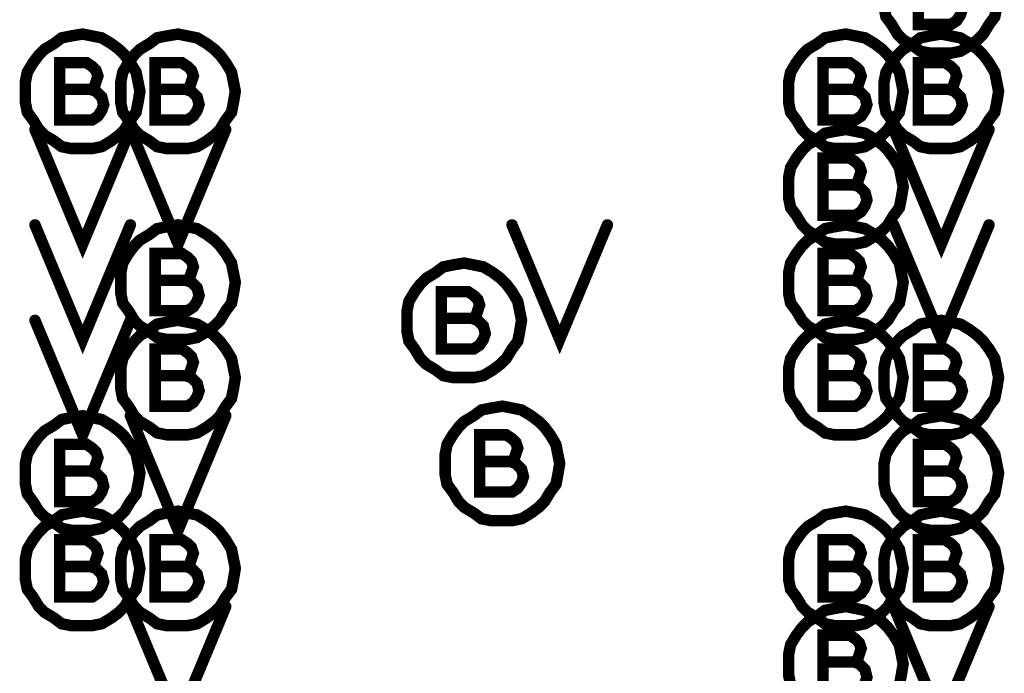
# Model space of a CAD drawing. Extents: x 28 to 61, y 24.9 to 46.
# Tile 50 of 96: x 37.972 to 38.488, y 32.555 to 32.898. Entities that reach past the tile are written whole.
import ezdxf

# ---------------------------------------------------------------- set-up
doc = ezdxf.new("R2010")
doc.units = 0
doc.layers.add('1', color=2, linetype='CONTINUOUS')

msp = doc.modelspace()

# ---------------------------------------------------------------- linework, layer by layer
at = {"layer": '1', "const_width": 0.006}
for points in [[(38.459, 32.911), (38.461, 32.912), (38.462, 32.915), (38.463, 32.918), (38.462, 32.921), (38.46, 32.923), (38.457, 32.925), (38.443, 32.925), (38.443, 32.895), (38.46, 32.895), (38.463, 32.897), (38.465, 32.9), (38.466, 32.903), (38.465, 32.907), (38.462, 32.91), (38.459, 32.911), (38.443, 32.911)], [(38.425, 32.904), (38.426, 32.899), (38.429, 32.895), (38.432, 32.89), (38.435, 32.887), (38.44, 32.884), (38.444, 32.881), (38.449, 32.88), (38.455, 32.88), (38.46, 32.88), (38.465, 32.881), (38.47, 32.884), (38.474, 32.887), (38.477, 32.89), (38.48, 32.895), (38.483, 32.899), (38.484, 32.904)], [(38.035, 32.86), (38.034, 32.865), (38.033, 32.87), (38.03, 32.875), (38.027, 32.879), (38.024, 32.882), (38.02, 32.885), (38.015, 32.888), (38.01, 32.889), (38.005, 32.89), (37.999, 32.889), (37.994, 32.888), (37.99, 32.885), (37.985, 32.882), (37.982, 32.879), (37.979, 32.875), (37.976, 32.87), (37.975, 32.865), (37.975, 32.86), (37.975, 32.854), (37.976, 32.849), (37.979, 32.845), (37.982, 32.84), (37.985, 32.837), (37.99, 32.834), (37.994, 32.831), (37.999, 32.83), (38.005, 32.83), (38.01, 32.83), (38.015, 32.831), (38.02, 32.834), (38.024, 32.837), (38.027, 32.84), (38.03, 32.845), (38.033, 32.849), (38.034, 32.854), (38.035, 32.86)], [(38.085, 32.86), (38.084, 32.865), (38.083, 32.87), (38.08, 32.875), (38.077, 32.879), (38.074, 32.882), (38.07, 32.885), (38.065, 32.888), (38.06, 32.889), (38.055, 32.89), (38.049, 32.889), (38.044, 32.888), (38.04, 32.885), (38.035, 32.882), (38.032, 32.879), (38.029, 32.875), (38.026, 32.87), (38.025, 32.865), (38.025, 32.86), (38.025, 32.854), (38.026, 32.849), (38.029, 32.845), (38.032, 32.84), (38.035, 32.837), (38.04, 32.834), (38.044, 32.831), (38.049, 32.83), (38.055, 32.83), (38.06, 32.83), (38.065, 32.831), (38.07, 32.834), (38.074, 32.837), (38.077, 32.84), (38.08, 32.845), (38.083, 32.849), (38.084, 32.854), (38.085, 32.86)], [(38.435, 32.86), (38.434, 32.865), (38.433, 32.87), (38.43, 32.875), (38.427, 32.879), (38.424, 32.882), (38.42, 32.885), (38.415, 32.888), (38.41, 32.889), (38.405, 32.89), (38.399, 32.889), (38.394, 32.888), (38.39, 32.885), (38.385, 32.882), (38.382, 32.879), (38.379, 32.875), (38.376, 32.87), (38.375, 32.865), (38.375, 32.86), (38.375, 32.854), (38.376, 32.849), (38.379, 32.845), (38.382, 32.84), (38.385, 32.837), (38.39, 32.834), (38.394, 32.831), (38.399, 32.83), (38.405, 32.83), (38.41, 32.83), (38.415, 32.831), (38.42, 32.834), (38.424, 32.837), (38.427, 32.84), (38.43, 32.845), (38.433, 32.849), (38.434, 32.854), (38.435, 32.86)], [(38.485, 32.86), (38.484, 32.865), (38.483, 32.87), (38.48, 32.875), (38.477, 32.879), (38.474, 32.882), (38.47, 32.885), (38.465, 32.888), (38.46, 32.889), (38.455, 32.89), (38.449, 32.889), (38.444, 32.888), (38.44, 32.885), (38.435, 32.882), (38.432, 32.879), (38.429, 32.875), (38.426, 32.87), (38.425, 32.865), (38.425, 32.86), (38.425, 32.854), (38.426, 32.849), (38.429, 32.845), (38.432, 32.84), (38.435, 32.837), (38.44, 32.834), (38.444, 32.831), (38.449, 32.83), (38.455, 32.83), (38.46, 32.83), (38.465, 32.831), (38.47, 32.834), (38.474, 32.837), (38.477, 32.84), (38.48, 32.845), (38.483, 32.849), (38.484, 32.854), (38.485, 32.86)], [(38.009, 32.861), (38.011, 32.862), (38.012, 32.865), (38.013, 32.868), (38.012, 32.871), (38.01, 32.873), (38.007, 32.875), (37.993, 32.875), (37.993, 32.845), (38.01, 32.845), (38.013, 32.847), (38.015, 32.85), (38.016, 32.853), (38.015, 32.857), (38.012, 32.86), (38.009, 32.861), (37.993, 32.861)], [(38.059, 32.861), (38.061, 32.862), (38.062, 32.865), (38.063, 32.868), (38.062, 32.871), (38.06, 32.873), (38.057, 32.875), (38.043, 32.875), (38.043, 32.845), (38.06, 32.845), (38.063, 32.847), (38.065, 32.85), (38.066, 32.853), (38.065, 32.857), (38.062, 32.86), (38.059, 32.861), (38.043, 32.861)], [(38.409, 32.861), (38.411, 32.862), (38.412, 32.865), (38.413, 32.868), (38.412, 32.871), (38.41, 32.873), (38.407, 32.875), (38.393, 32.875), (38.393, 32.845), (38.41, 32.845), (38.413, 32.847), (38.415, 32.85), (38.416, 32.853), (38.415, 32.857), (38.412, 32.86), (38.409, 32.861), (38.393, 32.861)], [(38.459, 32.861), (38.461, 32.862), (38.462, 32.865), (38.463, 32.868), (38.462, 32.871), (38.46, 32.873), (38.457, 32.875), (38.443, 32.875), (38.443, 32.845), (38.46, 32.845), (38.463, 32.847), (38.465, 32.85), (38.466, 32.853), (38.465, 32.857), (38.462, 32.86), (38.459, 32.861), (38.443, 32.861)], [(37.98, 32.84), (38.005, 32.78), (38.03, 32.84)], [(38.03, 32.84), (38.055, 32.78), (38.08, 32.84)], [(38.435, 32.81), (38.434, 32.815), (38.433, 32.82), (38.43, 32.825), (38.427, 32.829), (38.424, 32.832), (38.42, 32.835), (38.415, 32.838), (38.41, 32.839), (38.405, 32.84), (38.399, 32.839), (38.394, 32.838), (38.39, 32.835), (38.385, 32.832), (38.382, 32.829), (38.379, 32.825), (38.376, 32.82), (38.375, 32.815), (38.375, 32.81), (38.375, 32.804), (38.376, 32.799), (38.379, 32.795), (38.382, 32.79), (38.385, 32.787), (38.39, 32.784), (38.394, 32.781), (38.399, 32.78), (38.405, 32.78), (38.41, 32.78), (38.415, 32.781), (38.42, 32.784), (38.424, 32.787), (38.427, 32.79), (38.43, 32.795), (38.433, 32.799), (38.434, 32.804), (38.435, 32.81)], [(38.43, 32.84), (38.455, 32.78), (38.48, 32.84)], [(38.409, 32.811), (38.411, 32.812), (38.412, 32.815), (38.413, 32.818), (38.412, 32.821), (38.41, 32.823), (38.407, 32.825), (38.393, 32.825), (38.393, 32.795), (38.41, 32.795), (38.413, 32.797), (38.415, 32.8), (38.416, 32.803), (38.415, 32.807), (38.412, 32.81), (38.409, 32.811), (38.393, 32.811)], [(37.98, 32.79), (38.005, 32.73), (38.03, 32.79)], [(38.085, 32.76), (38.084, 32.765), (38.083, 32.77), (38.08, 32.775), (38.077, 32.779), (38.074, 32.782), (38.07, 32.785), (38.065, 32.788), (38.06, 32.789), (38.055, 32.79), (38.049, 32.789), (38.044, 32.788), (38.04, 32.785), (38.035, 32.782), (38.032, 32.779), (38.029, 32.775), (38.026, 32.77), (38.025, 32.765), (38.025, 32.76), (38.025, 32.754), (38.026, 32.749), (38.029, 32.745), (38.032, 32.74), (38.035, 32.737), (38.04, 32.734), (38.044, 32.731), (38.049, 32.73), (38.055, 32.73), (38.06, 32.73), (38.065, 32.731), (38.07, 32.734), (38.074, 32.737), (38.077, 32.74), (38.08, 32.745), (38.083, 32.749), (38.084, 32.754), (38.085, 32.76)], [(38.23, 32.79), (38.255, 32.73), (38.28, 32.79)], [(38.435, 32.76), (38.434, 32.765), (38.433, 32.77), (38.43, 32.775), (38.427, 32.779), (38.424, 32.782), (38.42, 32.785), (38.415, 32.788), (38.41, 32.789), (38.405, 32.79), (38.399, 32.789), (38.394, 32.788), (38.39, 32.785), (38.385, 32.782), (38.382, 32.779), (38.379, 32.775), (38.376, 32.77), (38.375, 32.765), (38.375, 32.76), (38.375, 32.754), (38.376, 32.749), (38.379, 32.745), (38.382, 32.74), (38.385, 32.737), (38.39, 32.734), (38.394, 32.731), (38.399, 32.73), (38.405, 32.73), (38.41, 32.73), (38.415, 32.731), (38.42, 32.734), (38.424, 32.737), (38.427, 32.74), (38.43, 32.745), (38.433, 32.749), (38.434, 32.754), (38.435, 32.76)], [(38.43, 32.79), (38.455, 32.73), (38.48, 32.79)], [(38.059, 32.761), (38.061, 32.762), (38.062, 32.765), (38.063, 32.768), (38.062, 32.771), (38.06, 32.773), (38.057, 32.775), (38.043, 32.775), (38.043, 32.745), (38.06, 32.745), (38.063, 32.747), (38.065, 32.75), (38.066, 32.753), (38.065, 32.757), (38.062, 32.76), (38.059, 32.761), (38.043, 32.761)], [(38.409, 32.761), (38.411, 32.762), (38.412, 32.765), (38.413, 32.768), (38.412, 32.771), (38.41, 32.773), (38.407, 32.775), (38.393, 32.775), (38.393, 32.745), (38.41, 32.745), (38.413, 32.747), (38.415, 32.75), (38.416, 32.753), (38.415, 32.757), (38.412, 32.76), (38.409, 32.761), (38.393, 32.761)], [(38.235, 32.74), (38.234, 32.745), (38.233, 32.75), (38.23, 32.755), (38.227, 32.759), (38.224, 32.762), (38.22, 32.765), (38.215, 32.768), (38.21, 32.769), (38.205, 32.77), (38.199, 32.769), (38.194, 32.768), (38.19, 32.765), (38.185, 32.762), (38.182, 32.759), (38.179, 32.755), (38.176, 32.75), (38.175, 32.745), (38.175, 32.74), (38.175, 32.734), (38.176, 32.729), (38.179, 32.725), (38.182, 32.72), (38.185, 32.717), (38.19, 32.714), (38.194, 32.711), (38.199, 32.71), (38.205, 32.71), (38.21, 32.71), (38.215, 32.711), (38.22, 32.714), (38.224, 32.717), (38.227, 32.72), (38.23, 32.725), (38.233, 32.729), (38.234, 32.734), (38.235, 32.74)], [(38.209, 32.741), (38.211, 32.742), (38.212, 32.745), (38.213, 32.748), (38.212, 32.751), (38.21, 32.753), (38.207, 32.755), (38.193, 32.755), (38.193, 32.725), (38.21, 32.725), (38.213, 32.727), (38.215, 32.73), (38.216, 32.733), (38.215, 32.737), (38.212, 32.74), (38.209, 32.741), (38.193, 32.741)], [(37.98, 32.74), (38.005, 32.68), (38.03, 32.74)], [(38.085, 32.71), (38.084, 32.715), (38.083, 32.72), (38.08, 32.725), (38.077, 32.729), (38.074, 32.732), (38.07, 32.735), (38.065, 32.738), (38.06, 32.739), (38.055, 32.74), (38.049, 32.739), (38.044, 32.738), (38.04, 32.735), (38.035, 32.732), (38.032, 32.729), (38.029, 32.725), (38.026, 32.72), (38.025, 32.715), (38.025, 32.71), (38.025, 32.704), (38.026, 32.699), (38.029, 32.695), (38.032, 32.69), (38.035, 32.687), (38.04, 32.684), (38.044, 32.681), (38.049, 32.68), (38.055, 32.68), (38.06, 32.68), (38.065, 32.681), (38.07, 32.684), (38.074, 32.687), (38.077, 32.69), (38.08, 32.695), (38.083, 32.699), (38.084, 32.704), (38.085, 32.71)], [(38.435, 32.71), (38.434, 32.715), (38.433, 32.72), (38.43, 32.725), (38.427, 32.729), (38.424, 32.732), (38.42, 32.735), (38.415, 32.738), (38.41, 32.739), (38.405, 32.74), (38.399, 32.739), (38.394, 32.738), (38.39, 32.735), (38.385, 32.732), (38.382, 32.729), (38.379, 32.725), (38.376, 32.72), (38.375, 32.715), (38.375, 32.71), (38.375, 32.704), (38.376, 32.699), (38.379, 32.695), (38.382, 32.69), (38.385, 32.687), (38.39, 32.684), (38.394, 32.681), (38.399, 32.68), (38.405, 32.68), (38.41, 32.68), (38.415, 32.681), (38.42, 32.684), (38.424, 32.687), (38.427, 32.69), (38.43, 32.695), (38.433, 32.699), (38.434, 32.704), (38.435, 32.71)], [(38.485, 32.71), (38.484, 32.715), (38.483, 32.72), (38.48, 32.725), (38.477, 32.729), (38.474, 32.732), (38.47, 32.735), (38.465, 32.738), (38.46, 32.739), (38.455, 32.74), (38.449, 32.739), (38.444, 32.738), (38.44, 32.735), (38.435, 32.732), (38.432, 32.729), (38.429, 32.725), (38.426, 32.72), (38.425, 32.715), (38.425, 32.71), (38.425, 32.704), (38.426, 32.699), (38.429, 32.695), (38.432, 32.69), (38.435, 32.687), (38.44, 32.684), (38.444, 32.681), (38.449, 32.68), (38.455, 32.68), (38.46, 32.68), (38.465, 32.681), (38.47, 32.684), (38.474, 32.687), (38.477, 32.69), (38.48, 32.695), (38.483, 32.699), (38.484, 32.704), (38.485, 32.71)], [(38.059, 32.711), (38.061, 32.712), (38.062, 32.715), (38.063, 32.718), (38.062, 32.721), (38.06, 32.723), (38.057, 32.725), (38.043, 32.725), (38.043, 32.695), (38.06, 32.695), (38.063, 32.697), (38.065, 32.7), (38.066, 32.703), (38.065, 32.707), (38.062, 32.71), (38.059, 32.711), (38.043, 32.711)], [(38.409, 32.711), (38.411, 32.712), (38.412, 32.715), (38.413, 32.718), (38.412, 32.721), (38.41, 32.723), (38.407, 32.725), (38.393, 32.725), (38.393, 32.695), (38.41, 32.695), (38.413, 32.697), (38.415, 32.7), (38.416, 32.703), (38.415, 32.707), (38.412, 32.71), (38.409, 32.711), (38.393, 32.711)], [(38.459, 32.711), (38.461, 32.712), (38.462, 32.715), (38.463, 32.718), (38.462, 32.721), (38.46, 32.723), (38.457, 32.725), (38.443, 32.725), (38.443, 32.695), (38.46, 32.695), (38.463, 32.697), (38.465, 32.7), (38.466, 32.703), (38.465, 32.707), (38.462, 32.71), (38.459, 32.711), (38.443, 32.711)], [(38.255, 32.665), (38.254, 32.67), (38.253, 32.675), (38.25, 32.68), (38.247, 32.684), (38.244, 32.687), (38.24, 32.69), (38.235, 32.693), (38.23, 32.694), (38.225, 32.695), (38.219, 32.694), (38.214, 32.693), (38.21, 32.69), (38.205, 32.687), (38.202, 32.684), (38.199, 32.68), (38.196, 32.675), (38.195, 32.67), (38.195, 32.665), (38.195, 32.659), (38.196, 32.654), (38.199, 32.65), (38.202, 32.645), (38.205, 32.642), (38.21, 32.639), (38.214, 32.636), (38.219, 32.635), (38.225, 32.635), (38.23, 32.635), (38.235, 32.636), (38.24, 32.639), (38.244, 32.642), (38.247, 32.645), (38.25, 32.65), (38.253, 32.654), (38.254, 32.659), (38.255, 32.665)], [(38.035, 32.66), (38.034, 32.665), (38.033, 32.67), (38.03, 32.675), (38.027, 32.679), (38.024, 32.682), (38.02, 32.685), (38.015, 32.688), (38.01, 32.689), (38.005, 32.69), (37.999, 32.689), (37.994, 32.688), (37.99, 32.685), (37.985, 32.682), (37.982, 32.679), (37.979, 32.675), (37.976, 32.67), (37.975, 32.665), (37.975, 32.66), (37.975, 32.654), (37.976, 32.649), (37.979, 32.645), (37.982, 32.64), (37.985, 32.637), (37.99, 32.634), (37.994, 32.631), (37.999, 32.63), (38.005, 32.63), (38.01, 32.63), (38.015, 32.631), (38.02, 32.634), (38.024, 32.637), (38.027, 32.64), (38.03, 32.645), (38.033, 32.649), (38.034, 32.654), (38.035, 32.66)], [(38.03, 32.69), (38.055, 32.63), (38.08, 32.69)], [(38.485, 32.66), (38.484, 32.665), (38.483, 32.67), (38.48, 32.675), (38.477, 32.679), (38.474, 32.682), (38.47, 32.685), (38.465, 32.688), (38.46, 32.689), (38.455, 32.69), (38.449, 32.689), (38.444, 32.688), (38.44, 32.685), (38.435, 32.682), (38.432, 32.679), (38.429, 32.675), (38.426, 32.67), (38.425, 32.665), (38.425, 32.66), (38.425, 32.654), (38.426, 32.649), (38.429, 32.645), (38.432, 32.64), (38.435, 32.637), (38.44, 32.634), (38.444, 32.631), (38.449, 32.63), (38.455, 32.63), (38.46, 32.63), (38.465, 32.631), (38.47, 32.634), (38.474, 32.637), (38.477, 32.64), (38.48, 32.645), (38.483, 32.649), (38.484, 32.654), (38.485, 32.66)], [(38.229, 32.666), (38.231, 32.667), (38.232, 32.67), (38.233, 32.673), (38.232, 32.676), (38.23, 32.678), (38.227, 32.68), (38.213, 32.68), (38.213, 32.65), (38.23, 32.65), (38.233, 32.652), (38.235, 32.655), (38.236, 32.658), (38.235, 32.662), (38.232, 32.665), (38.229, 32.666), (38.213, 32.666)], [(38.009, 32.661), (38.011, 32.662), (38.012, 32.665), (38.013, 32.668), (38.012, 32.671), (38.01, 32.673), (38.007, 32.675), (37.993, 32.675), (37.993, 32.645), (38.01, 32.645), (38.013, 32.647), (38.015, 32.65), (38.016, 32.653), (38.015, 32.657), (38.012, 32.66), (38.009, 32.661), (37.993, 32.661)], [(38.459, 32.661), (38.461, 32.662), (38.462, 32.665), (38.463, 32.668), (38.462, 32.671), (38.46, 32.673), (38.457, 32.675), (38.443, 32.675), (38.443, 32.645), (38.46, 32.645), (38.463, 32.647), (38.465, 32.65), (38.466, 32.653), (38.465, 32.657), (38.462, 32.66), (38.459, 32.661), (38.443, 32.661)], [(38.035, 32.61), (38.034, 32.615), (38.033, 32.62), (38.03, 32.625), (38.027, 32.629), (38.024, 32.632), (38.02, 32.635), (38.015, 32.638), (38.01, 32.639), (38.005, 32.64), (37.999, 32.639), (37.994, 32.638), (37.99, 32.635), (37.985, 32.632), (37.982, 32.629), (37.979, 32.625), (37.976, 32.62), (37.975, 32.615), (37.975, 32.61), (37.975, 32.604), (37.976, 32.599), (37.979, 32.595), (37.982, 32.59), (37.985, 32.587), (37.99, 32.584), (37.994, 32.581), (37.999, 32.58), (38.005, 32.58), (38.01, 32.58), (38.015, 32.581), (38.02, 32.584), (38.024, 32.587), (38.027, 32.59), (38.03, 32.595), (38.033, 32.599), (38.034, 32.604), (38.035, 32.61)], [(38.085, 32.61), (38.084, 32.615), (38.083, 32.62), (38.08, 32.625), (38.077, 32.629), (38.074, 32.632), (38.07, 32.635), (38.065, 32.638), (38.06, 32.639), (38.055, 32.64), (38.049, 32.639), (38.044, 32.638), (38.04, 32.635), (38.035, 32.632), (38.032, 32.629), (38.029, 32.625), (38.026, 32.62), (38.025, 32.615), (38.025, 32.61), (38.025, 32.604), (38.026, 32.599), (38.029, 32.595), (38.032, 32.59), (38.035, 32.587), (38.04, 32.584), (38.044, 32.581), (38.049, 32.58), (38.055, 32.58), (38.06, 32.58), (38.065, 32.581), (38.07, 32.584), (38.074, 32.587), (38.077, 32.59), (38.08, 32.595), (38.083, 32.599), (38.084, 32.604), (38.085, 32.61)], [(38.435, 32.61), (38.434, 32.615), (38.433, 32.62), (38.43, 32.625), (38.427, 32.629), (38.424, 32.632), (38.42, 32.635), (38.415, 32.638), (38.41, 32.639), (38.405, 32.64), (38.399, 32.639), (38.394, 32.638), (38.39, 32.635), (38.385, 32.632), (38.382, 32.629), (38.379, 32.625), (38.376, 32.62), (38.375, 32.615), (38.375, 32.61), (38.375, 32.604), (38.376, 32.599), (38.379, 32.595), (38.382, 32.59), (38.385, 32.587), (38.39, 32.584), (38.394, 32.581), (38.399, 32.58), (38.405, 32.58), (38.41, 32.58), (38.415, 32.581), (38.42, 32.584), (38.424, 32.587), (38.427, 32.59), (38.43, 32.595), (38.433, 32.599), (38.434, 32.604), (38.435, 32.61)], [(38.485, 32.61), (38.484, 32.615), (38.483, 32.62), (38.48, 32.625), (38.477, 32.629), (38.474, 32.632), (38.47, 32.635), (38.465, 32.638), (38.46, 32.639), (38.455, 32.64), (38.449, 32.639), (38.444, 32.638), (38.44, 32.635), (38.435, 32.632), (38.432, 32.629), (38.429, 32.625), (38.426, 32.62), (38.425, 32.615), (38.425, 32.61), (38.425, 32.604), (38.426, 32.599), (38.429, 32.595), (38.432, 32.59), (38.435, 32.587), (38.44, 32.584), (38.444, 32.581), (38.449, 32.58), (38.455, 32.58), (38.46, 32.58), (38.465, 32.581), (38.47, 32.584), (38.474, 32.587), (38.477, 32.59), (38.48, 32.595), (38.483, 32.599), (38.484, 32.604), (38.485, 32.61)], [(38.009, 32.611), (38.011, 32.612), (38.012, 32.615), (38.013, 32.618), (38.012, 32.621), (38.01, 32.623), (38.007, 32.625), (37.993, 32.625), (37.993, 32.595), (38.01, 32.595), (38.013, 32.597), (38.015, 32.6), (38.016, 32.603), (38.015, 32.607), (38.012, 32.61), (38.009, 32.611), (37.993, 32.611)], [(38.059, 32.611), (38.061, 32.612), (38.062, 32.615), (38.063, 32.618), (38.062, 32.621), (38.06, 32.623), (38.057, 32.625), (38.043, 32.625), (38.043, 32.595), (38.06, 32.595), (38.063, 32.597), (38.065, 32.6), (38.066, 32.603), (38.065, 32.607), (38.062, 32.61), (38.059, 32.611), (38.043, 32.611)], [(38.409, 32.611), (38.411, 32.612), (38.412, 32.615), (38.413, 32.618), (38.412, 32.621), (38.41, 32.623), (38.407, 32.625), (38.393, 32.625), (38.393, 32.595), (38.41, 32.595), (38.413, 32.597), (38.415, 32.6), (38.416, 32.603), (38.415, 32.607), (38.412, 32.61), (38.409, 32.611), (38.393, 32.611)], [(38.459, 32.611), (38.461, 32.612), (38.462, 32.615), (38.463, 32.618), (38.462, 32.621), (38.46, 32.623), (38.457, 32.625), (38.443, 32.625), (38.443, 32.595), (38.46, 32.595), (38.463, 32.597), (38.465, 32.6), (38.466, 32.603), (38.465, 32.607), (38.462, 32.61), (38.459, 32.611), (38.443, 32.611)], [(38.03, 32.59), (38.055, 32.53), (38.08, 32.59)], [(38.435, 32.56), (38.434, 32.565), (38.433, 32.57), (38.43, 32.575), (38.427, 32.579), (38.424, 32.582), (38.42, 32.585), (38.415, 32.588), (38.41, 32.589), (38.405, 32.59), (38.399, 32.589), (38.394, 32.588), (38.39, 32.585), (38.385, 32.582), (38.382, 32.579), (38.379, 32.575), (38.376, 32.57), (38.375, 32.565), (38.375, 32.56), (38.375, 32.554), (38.376, 32.549)], [(38.43, 32.59), (38.455, 32.53), (38.48, 32.59)], [(38.409, 32.561), (38.411, 32.562), (38.412, 32.565), (38.413, 32.568), (38.412, 32.571), (38.41, 32.573), (38.407, 32.575), (38.393, 32.575), (38.393, 32.545), (38.41, 32.545), (38.413, 32.547), (38.415, 32.55), (38.416, 32.553), (38.415, 32.557), (38.412, 32.56), (38.409, 32.561), (38.393, 32.561)], [(38.433, 32.549), (38.434, 32.554), (38.435, 32.56)]]:
    msp.add_lwpolyline(points, dxfattribs=at)
at = {"layer": '1', "const_width": 0.003}
for points in [[(37.9945, 32.861, 1), (37.9915, 32.861, 1)], [(38.0105, 32.861, 1), (38.0075, 32.861, 1)], [(38.0365, 32.86, 1), (38.0335, 32.86, 1)], [(38.0365, 32.86, 1), (38.0335, 32.86, 1)], [(38.0445, 32.861, 1), (38.0415, 32.861, 1)], [(38.0605, 32.861, 1), (38.0575, 32.861, 1)], [(38.0865, 32.86, 1), (38.0835, 32.86, 1)], [(38.0865, 32.86, 1), (38.0835, 32.86, 1)], [(38.3945, 32.861, 1), (38.3915, 32.861, 1)], [(38.4105, 32.861, 1), (38.4075, 32.861, 1)], [(38.4365, 32.86, 1), (38.4335, 32.86, 1)], [(38.4365, 32.86, 1), (38.4335, 32.86, 1)], [(38.4445, 32.861, 1), (38.4415, 32.861, 1)], [(38.4605, 32.861, 1), (38.4575, 32.861, 1)], [(38.4865, 32.86, 1), (38.4835, 32.86, 1)], [(38.4865, 32.86, 1), (38.4835, 32.86, 1)], [(37.9815, 32.84, 1), (37.9785, 32.84, 1)], [(38.0315, 32.84, 1), (38.0285, 32.84, 1)], [(38.0315, 32.84, 1), (38.0285, 32.84, 1)], [(38.0815, 32.84, 1), (38.0785, 32.84, 1)], [(38.4315, 32.84, 1), (38.4285, 32.84, 1)], [(38.4815, 32.84, 1), (38.4785, 32.84, 1)], [(38.3945, 32.811, 1), (38.3915, 32.811, 1)], [(38.4105, 32.811, 1), (38.4075, 32.811, 1)], [(38.4365, 32.81, 1), (38.4335, 32.81, 1)], [(38.4365, 32.81, 1), (38.4335, 32.81, 1)], [(37.9815, 32.79, 1), (37.9785, 32.79, 1)], [(38.0315, 32.79, 1), (38.0285, 32.79, 1)], [(38.2315, 32.79, 1), (38.2285, 32.79, 1)], [(38.2815, 32.79, 1), (38.2785, 32.79, 1)], [(38.4315, 32.79, 1), (38.4285, 32.79, 1)], [(38.4815, 32.79, 1), (38.4785, 32.79, 1)], [(38.0445, 32.761, 1), (38.0415, 32.761, 1)], [(38.0605, 32.761, 1), (38.0575, 32.761, 1)], [(38.0865, 32.76, 1), (38.0835, 32.76, 1)], [(38.0865, 32.76, 1), (38.0835, 32.76, 1)], [(38.3945, 32.761, 1), (38.3915, 32.761, 1)], [(38.4105, 32.761, 1), (38.4075, 32.761, 1)], [(38.4365, 32.76, 1), (38.4335, 32.76, 1)], [(38.4365, 32.76, 1), (38.4335, 32.76, 1)], [(37.9815, 32.74, 1), (37.9785, 32.74, 1)], [(38.0315, 32.74, 1), (38.0285, 32.74, 1)], [(38.1945, 32.741, 1), (38.1915, 32.741, 1)], [(38.2105, 32.741, 1), (38.2075, 32.741, 1)], [(38.2365, 32.74, 1), (38.2335, 32.74, 1)], [(38.2365, 32.74, 1), (38.2335, 32.74, 1)], [(38.0445, 32.711, 1), (38.0415, 32.711, 1)], [(38.0605, 32.711, 1), (38.0575, 32.711, 1)], [(38.0865, 32.71, 1), (38.0835, 32.71, 1)], [(38.0865, 32.71, 1), (38.0835, 32.71, 1)], [(38.3945, 32.711, 1), (38.3915, 32.711, 1)], [(38.4105, 32.711, 1), (38.4075, 32.711, 1)], [(38.4365, 32.71, 1), (38.4335, 32.71, 1)], [(38.4365, 32.71, 1), (38.4335, 32.71, 1)], [(38.4445, 32.711, 1), (38.4415, 32.711, 1)], [(38.4605, 32.711, 1), (38.4575, 32.711, 1)], [(38.4865, 32.71, 1), (38.4835, 32.71, 1)], [(38.4865, 32.71, 1), (38.4835, 32.71, 1)], [(38.0315, 32.69, 1), (38.0285, 32.69, 1)], [(38.0815, 32.69, 1), (38.0785, 32.69, 1)], [(38.2145, 32.666, 1), (38.2115, 32.666, 1)], [(38.2305, 32.666, 1), (38.2275, 32.666, 1)], [(38.2565, 32.665, 1), (38.2535, 32.665, 1)], [(38.2565, 32.665, 1), (38.2535, 32.665, 1)], [(37.9945, 32.661, 1), (37.9915, 32.661, 1)], [(38.0105, 32.661, 1), (38.0075, 32.661, 1)], [(38.0365, 32.66, 1), (38.0335, 32.66, 1)], [(38.0365, 32.66, 1), (38.0335, 32.66, 1)], [(38.4445, 32.661, 1), (38.4415, 32.661, 1)], [(38.4605, 32.661, 1), (38.4575, 32.661, 1)], [(38.4865, 32.66, 1), (38.4835, 32.66, 1)], [(38.4865, 32.66, 1), (38.4835, 32.66, 1)], [(37.9945, 32.611, 1), (37.9915, 32.611, 1)], [(38.0105, 32.611, 1), (38.0075, 32.611, 1)], [(38.0365, 32.61, 1), (38.0335, 32.61, 1)], [(38.0365, 32.61, 1), (38.0335, 32.61, 1)], [(38.0445, 32.611, 1), (38.0415, 32.611, 1)], [(38.0605, 32.611, 1), (38.0575, 32.611, 1)], [(38.0865, 32.61, 1), (38.0835, 32.61, 1)], [(38.0865, 32.61, 1), (38.0835, 32.61, 1)], [(38.3945, 32.611, 1), (38.3915, 32.611, 1)], [(38.4105, 32.611, 1), (38.4075, 32.611, 1)], [(38.4365, 32.61, 1), (38.4335, 32.61, 1)], [(38.4365, 32.61, 1), (38.4335, 32.61, 1)], [(38.4445, 32.611, 1), (38.4415, 32.611, 1)], [(38.4605, 32.611, 1), (38.4575, 32.611, 1)], [(38.4865, 32.61, 1), (38.4835, 32.61, 1)], [(38.4865, 32.61, 1), (38.4835, 32.61, 1)], [(38.0315, 32.59, 1), (38.0285, 32.59, 1)], [(38.0815, 32.59, 1), (38.0785, 32.59, 1)], [(38.4315, 32.59, 1), (38.4285, 32.59, 1)], [(38.4815, 32.59, 1), (38.4785, 32.59, 1)], [(38.3945, 32.561, 1), (38.3915, 32.561, 1)], [(38.4105, 32.561, 1), (38.4075, 32.561, 1)], [(38.4365, 32.56, 1), (38.4335, 32.56, 1)], [(38.4365, 32.56, 1), (38.4335, 32.56, 1)]]:
    msp.add_lwpolyline(points, format="xyb", close=True, dxfattribs=at)

doc.saveas('drawing.dxf')
